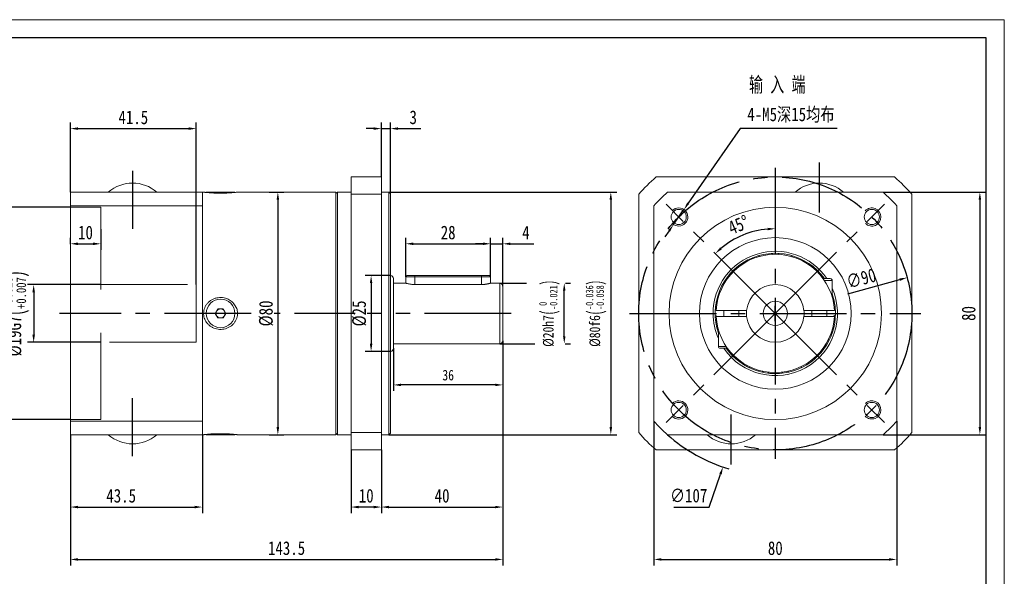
# Model space of a CAD drawing. Header units: millimetres. Extents: x 0 to 505, y 0 to 357.
# Tile 3 of 3: x 181 to 505, y 174 to 357. Entities that reach past the tile are written whole.
import ezdxf

# ---------------------------------------------------------------- set-up
doc = ezdxf.new("R2010")
doc.units = ezdxf.units.MM
doc.header["$LTSCALE"] = 1.5
doc.header["$PDSIZE"] = -1
doc.linetypes.add('CENTER2', pattern=[28.575, 19.05, -3.175, 3.175, -3.175])
doc.linetypes.add('DASHED2', pattern=[9.525, 6.35, -3.175])
doc.layers.get('0').update_dxf_attribs({"lineweight": 18})
doc.layers.get('Defpoints').update_dxf_attribs({"lineweight": 18})
for name, color, linetype in [('1轮廓实线层', 7, 'Continuous'), ('3中心线层', 1, 'CENTER2'), ('4虚线层', 6, 'DASHED2'), ('7标注层', 4, 'Continuous')]:
    doc.layers.add(name, color=color, linetype=linetype)
doc.layers.add('图框_外框线', color=7, linetype='Continuous', lineweight=18)
doc.styles.get("Standard").update_dxf_attribs({"font": 'txt', "width": 0.707})
doc.styles.add('TH_GBDIM', font='txt', dxfattribs={"width": 0.8})
doc.dimstyles.new('TH_GBDIM', dxfattribs={"dimtxt": 3.5, "dimasz": 2.5, "dimexe": 2, "dimexo": 0, "dimgap": 1.5, "dimtad": 1, "dimdec": 1, "dimdsep": 46, "dimtxsty": 'TH_GBDIM', "dimcen": 2.5, "dimdle": 5, "dimclrd": 4, "dimclre": 4, "dimclrt": 3, "dimadec": 0, "dimazin": 2, "dimtfac": 0.714286, "dimtdec": 1, "dimtmove": 0, "dimatfit": 3, "dimfxl": 1, "dimtolj": 1, "dimarcsym": 0})

# ---------------------------------------------------------------- blocks, each defined once
blk = doc.blocks.new('*D85')
at = {"layer": '7标注层', "color": 4, "lineweight": -2}
for p, q in [((207.57, 269.95), (183.49, 269.95)), ((185.49, 267.45), (185.49, 253.45)), ((207.57, 250.95), (183.49, 250.95))]:
    blk.add_line(p, q, dxfattribs=at)
at = {"layer": '7标注层', "color": 4}
for points in [[(185.9, 267.45), (185.07, 267.45), (185.49, 269.95)], [(185.07, 253.45), (185.9, 253.45), (185.49, 250.95)]]:
    blk.add_solid(points, dxfattribs=at)
at = {"layer": 'Defpoints', "color": 0}
for p in [(207.57, 269.95), (185.49, 250.95), (207.57, 250.95)]:
    blk.add_point(p, dxfattribs=at)
at = {"layer": '7标注层', "color": 3, "insert": (179.66, 260.45), "char_height": 4.5, "attachment_point": 5, "rotation": 90, "style": 'TH_GBDIM'}
blk.add_mtext('\\A1;{%%c19}{}{G7\\H0.7143x;{\\H2x;\\W0.5;(}\\S+0.028^ +0.007;{\\H2x;\\W0.5;)}}', dxfattribs=at)
blk = doc.blocks.new('*D86')
at = {"layer": '7标注层', "color": 4, "lineweight": -2}
for p, q in [((197.57, 295.45), (167.04, 295.45)), ((169.04, 292.95), (169.04, 227.95)), ((197.57, 225.45), (167.04, 225.45))]:
    blk.add_line(p, q, dxfattribs=at)
at = {"layer": '7标注层', "color": 4}
for points in [[(169.45, 292.95), (168.62, 292.95), (169.04, 295.45)], [(168.62, 227.95), (169.45, 227.95), (169.04, 225.45)]]:
    blk.add_solid(points, dxfattribs=at)
at = {"layer": 'Defpoints', "color": 0}
for p in [(197.57, 295.45), (169.04, 225.45), (197.57, 225.45)]:
    blk.add_point(p, dxfattribs=at)
at = {"layer": '7标注层', "color": 3, "insert": (163.21, 260.45), "char_height": 4.5, "attachment_point": 5, "rotation": 90, "style": 'TH_GBDIM'}
blk.add_mtext('\\A1;{%%c70}{}{F6\\H0.7143x;{\\H2x;\\W0.5;(}\\S+0.049^ +0.03;{\\H2x;\\W0.5;)}}', dxfattribs=at)
blk = doc.blocks.new('*D87')
at = {"layer": '7标注层', "color": 4, "lineweight": -2}
for p, q in [((207.57, 288.27), (207.57, 281.42)), ((197.57, 283.27), (197.57, 285.42)), ((200.07, 283.42), (205.07, 283.42))]:
    blk.add_line(p, q, dxfattribs=at)
at = {"layer": '7标注层', "color": 4}
for points in [[(200.07, 283.84), (200.07, 283), (197.57, 283.42)], [(205.07, 283), (205.07, 283.84), (207.57, 283.42)]]:
    blk.add_solid(points, dxfattribs=at)
at = {"layer": 'Defpoints', "color": 0}
for p in [(207.57, 288.27), (197.57, 283.27), (207.57, 283.42)]:
    blk.add_point(p, dxfattribs=at)
at = {"layer": '7标注层', "color": 3, "insert": (202.57, 287.12), "char_height": 4.5, "attachment_point": 5, "style": 'TH_GBDIM'}
blk.add_mtext('\\A1;10', dxfattribs=at)
blk = doc.blocks.new('*D88')
at = {"layer": '7标注层', "color": 4, "lineweight": -2}
for p, q in [((197.57, 300.45), (197.57, 323.41)), ((200.07, 321.41), (236.57, 321.41)), ((239.07, 269.95), (239.07, 323.41))]:
    blk.add_line(p, q, dxfattribs=at)
at = {"layer": '7标注层', "color": 4}
for points in [[(200.07, 321.83), (200.07, 320.99), (197.57, 321.41)], [(236.57, 320.99), (236.57, 321.83), (239.07, 321.41)]]:
    blk.add_solid(points, dxfattribs=at)
at = {"layer": 'Defpoints', "color": 0}
for p in [(239.07, 321.41), (197.57, 300.45), (239.07, 269.95)]:
    blk.add_point(p, dxfattribs=at)
at = {"layer": '7标注层', "color": 3, "insert": (218.32, 325.1), "char_height": 4.5, "attachment_point": 5, "style": 'TH_GBDIM'}
blk.add_mtext('\\A1;41.5', dxfattribs=at)
blk = doc.blocks.new('*D89')
at = {"layer": '7标注层', "color": 4, "lineweight": -2}
for p, q in [((340.07, 223.33), (340.07, 177.32)), ((197.57, 220.45), (197.57, 177.32)), ((200.07, 179.32), (337.57, 179.32))]:
    blk.add_line(p, q, dxfattribs=at)
at = {"layer": '7标注层', "color": 4}
for points in [[(200.07, 179.74), (200.07, 178.91), (197.57, 179.32)], [(337.57, 178.91), (337.57, 179.74), (340.07, 179.32)]]:
    blk.add_solid(points, dxfattribs=at)
at = {"layer": 'Defpoints', "color": 0}
for p in [(340.07, 223.33), (197.57, 220.45), (340.07, 179.32)]:
    blk.add_point(p, dxfattribs=at)
at = {"layer": '7标注层', "color": 3, "insert": (268.82, 183.02), "char_height": 4.5, "attachment_point": 5, "style": 'TH_GBDIM'}
blk.add_mtext('\\A1;{143.5}{}{}', dxfattribs=at)
blk = doc.blocks.new('*D92')
at = {"layer": '7标注层', "color": 4, "lineweight": -2}
for p, q in [((389.86, 224.92), (389.86, 177.32)), ((469.86, 224.92), (469.86, 177.32)), ((392.36, 179.32), (467.36, 179.32))]:
    blk.add_line(p, q, dxfattribs=at)
at = {"layer": '7标注层', "color": 4}
for points in [[(392.36, 179.74), (392.36, 178.91), (389.86, 179.32)], [(467.36, 178.91), (467.36, 179.74), (469.86, 179.32)]]:
    blk.add_solid(points, dxfattribs=at)
at = {"layer": 'Defpoints', "color": 0}
for p in [(389.86, 224.92), (469.86, 224.92), (469.86, 179.32)]:
    blk.add_point(p, dxfattribs=at)
at = {"layer": '7标注层', "color": 3, "insert": (429.86, 183.02), "char_height": 4.5, "attachment_point": 5, "style": 'TH_GBDIM'}
blk.add_mtext('\\A1;80', dxfattribs=at)
blk = doc.blocks.new('*D93')
at = {"layer": '7标注层', "color": 4, "lineweight": -2}
for p, q in [((465.39, 300.45), (499.28, 300.45)), ((497.28, 297.95), (497.28, 222.95)), ((465.39, 220.45), (499.28, 220.45))]:
    blk.add_line(p, q, dxfattribs=at)
at = {"layer": '7标注层', "color": 4}
for points in [[(497.69, 297.95), (496.86, 297.95), (497.28, 300.45)], [(496.86, 222.95), (497.69, 222.95), (497.28, 220.45)]]:
    blk.add_solid(points, dxfattribs=at)
at = {"layer": 'Defpoints', "color": 0}
for p in [(465.39, 300.45), (465.39, 220.45), (497.28, 220.45)]:
    blk.add_point(p, dxfattribs=at)
at = {"layer": '7标注层', "color": 3, "insert": (493.58, 260.45), "char_height": 4.5, "attachment_point": 5, "rotation": 90, "style": 'TH_GBDIM'}
blk.add_mtext('\\A1;80', dxfattribs=at)
blk = doc.blocks.new('*D94')
at = {"layer": '7标注层', "color": 4, "lineweight": -2}
for p, q in [((418.28, 321.41), (401.18, 296.79)), ((450.23, 321.41), (418.28, 321.41)), ((396.33, 289.81), (399.76, 294.74)), ((394.91, 287.75), (393.48, 285.7))]:
    blk.add_line(p, q, dxfattribs=at)
at = {"layer": '7标注层', "color": 4}
for points in [[(400.84, 297.03), (401.52, 296.55), (399.76, 294.74)], [(395.25, 287.52), (394.56, 287.99), (396.33, 289.81)]]:
    blk.add_solid(points, dxfattribs=at)
at = {"layer": 'Defpoints', "color": 0}
for p in [(399.76, 294.74), (396.33, 289.81)]:
    blk.add_point(p, dxfattribs=at)
at = {"layer": '7标注层', "color": 3, "insert": (435.01, 325.87), "char_height": 4.5, "attachment_point": 5, "style": 'TH_GBDIM'}
blk.add_mtext('\\A1;{4-M5深15均布}{}{}', dxfattribs=at)
blk = doc.blocks.new('*D69')
at = {"color": 4, "lineweight": -2}
blk.add_arc((429.86, 260.45), 27.95, 95.1272, 129.8728, dxfattribs=at)
at = {"color": 4}
for points in [[(427.38, 287.87), (427.35, 288.7), (429.86, 288.4)], [(411.67, 282.21), (412.23, 281.59), (410.1, 280.21)]]:
    blk.add_solid(points, dxfattribs=at)
at = {"layer": 'Defpoints', "color": 0}
for p in [(429.86, 308.45), (393.87, 296.44), (422.63, 287.45), (429.86, 260.45), (429.86, 212.45)]:
    blk.add_point(p, dxfattribs=at)
at = {"color": 3, "insert": (417.76, 289.67), "char_height": 4.5, "attachment_point": 5, "rotation": 22.5, "style": 'TH_GBDIM'}
blk.add_mtext('\\A1;45%%d', dxfattribs=at)
blk = doc.blocks.new('*D70')
at = {"layer": '7标注层', "color": 4, "lineweight": -2}
for p, q in [((197.57, 220.45), (197.57, 194.6)), ((241.07, 220.45), (241.07, 194.6)), ((200.07, 196.6), (238.57, 196.6))]:
    blk.add_line(p, q, dxfattribs=at)
at = {"layer": '7标注层', "color": 4}
for points in [[(200.07, 197.01), (200.07, 196.18), (197.57, 196.6)], [(238.57, 196.18), (238.57, 197.01), (241.07, 196.6)]]:
    blk.add_solid(points, dxfattribs=at)
at = {"layer": 'Defpoints', "color": 0}
for p in [(197.57, 220.45), (241.07, 220.45), (241.07, 196.6)]:
    blk.add_point(p, dxfattribs=at)
at = {"layer": '7标注层', "color": 3, "insert": (214.32, 200.3), "char_height": 4.5, "attachment_point": 5, "style": 'TH_GBDIM'}
blk.add_mtext('\\A1;43.5', dxfattribs=at)
blk = doc.blocks.new('*D71')
at = {"layer": '7标注层', "color": 4, "lineweight": -2}
blk.add_line((453.82, 266.97), (470.87, 271.61), dxfattribs=at)
at = {"layer": '7标注层', "color": 4}
blk.add_solid([(470.98, 271.2), (470.76, 272.01), (473.29, 272.26)], dxfattribs=at)
at = {"layer": 'Defpoints', "color": 0}
for p in [(473.29, 272.26), (386.44, 248.64)]:
    blk.add_point(p, dxfattribs=at)
at = {"layer": '7标注层', "color": 3, "insert": (458.17, 271.98), "char_height": 4.5, "attachment_point": 5, "rotation": 15.2168, "style": 'TH_GBDIM'}
blk.add_mtext('\\A1;∅90', dxfattribs=at)
blk = doc.blocks.new('*D72')
at = {"layer": '7标注层', "color": 4, "lineweight": -2}
for p, q in [((339.07, 270.45), (347.91, 270.45)), ((360.74, 270.45), (362.33, 270.45)), ((360.33, 252.95), (360.33, 267.95)), ((339.07, 250.45), (350.62, 250.45)), ((360.62, 250.45), (362.33, 250.45))]:
    blk.add_line(p, q, dxfattribs=at)
at = {"layer": '7标注层', "color": 4}
for points in [[(360.74, 267.95), (359.91, 267.95), (360.33, 270.45)], [(359.91, 252.95), (360.74, 252.95), (360.33, 250.45)]]:
    blk.add_solid(points, dxfattribs=at)
at = {"layer": 'Defpoints', "color": 0}
for p in [(339.07, 270.45), (360.33, 270.45), (339.07, 250.45)]:
    blk.add_point(p, dxfattribs=at)
at = {"layer": '7标注层', "color": 3, "insert": (355.46, 260.45), "char_height": 3.5, "attachment_point": 5, "rotation": 90, "style": 'TH_GBDIM'}
blk.add_mtext('\\A1;{%%c20}{}{h7\\H0.7143x;{\\H2x;\\W0.5;(}\\S 0^ -0.021;{\\H2x;\\W0.5;)}}', dxfattribs=at)
blk = doc.blocks.new('*D73')
at = {"layer": '7标注层', "color": 4, "lineweight": -2}
for p, q in [((333.57, 283.42), (331.07, 283.42)), ((336.07, 272.55), (336.07, 285.42)), ((336.07, 283.42), (340.07, 283.42)), ((340.07, 269.45), (340.07, 285.42)), ((342.57, 283.42), (350.28, 283.42))]:
    blk.add_line(p, q, dxfattribs=at)
at = {"layer": '7标注层', "color": 4}
for points in [[(333.57, 283), (333.57, 283.84), (336.07, 283.42)], [(342.57, 283.84), (342.57, 283), (340.07, 283.42)]]:
    blk.add_solid(points, dxfattribs=at)
at = {"layer": 'Defpoints', "color": 0}
for p in [(340.07, 283.42), (336.07, 272.55), (340.07, 269.45)]:
    blk.add_point(p, dxfattribs=at)
at = {"layer": '7标注层', "color": 3, "insert": (347.68, 287.1), "char_height": 4.5, "attachment_point": 5, "style": 'TH_GBDIM'}
blk.add_mtext('\\A1;4', dxfattribs=at)
blk = doc.blocks.new('*D74')
at = {"layer": '7标注层', "color": 4, "lineweight": -2}
for p, q in [((308.07, 272.55), (308.07, 285.42)), ((310.57, 283.42), (333.57, 283.42)), ((336.07, 272.55), (336.07, 285.42))]:
    blk.add_line(p, q, dxfattribs=at)
at = {"layer": '7标注层', "color": 4}
for points in [[(310.57, 283.84), (310.57, 283), (308.07, 283.42)], [(333.57, 283), (333.57, 283.84), (336.07, 283.42)]]:
    blk.add_solid(points, dxfattribs=at)
at = {"layer": 'Defpoints', "color": 0}
for p in [(336.07, 283.42), (308.07, 272.55), (336.07, 272.55)]:
    blk.add_point(p, dxfattribs=at)
at = {"layer": '7标注层', "color": 3, "insert": (322.07, 287.12), "char_height": 4.5, "attachment_point": 5, "style": 'TH_GBDIM'}
blk.add_mtext('\\A1;28', dxfattribs=at)
blk = doc.blocks.new('*D75')
at = {"layer": '7标注层', "color": 4, "lineweight": -2}
for p, q in [((340.07, 251.45), (340.07, 234.88)), ((304.07, 248.95), (304.07, 234.88)), ((337.57, 236.88), (306.57, 236.88))]:
    blk.add_line(p, q, dxfattribs=at)
at = {"layer": '7标注层', "color": 4}
for points in [[(306.57, 237.3), (306.57, 236.46), (304.07, 236.88)], [(337.57, 236.46), (337.57, 237.3), (340.07, 236.88)]]:
    blk.add_solid(points, dxfattribs=at)
at = {"layer": 'Defpoints', "color": 0}
for p in [(340.07, 251.45), (304.07, 248.95), (304.07, 236.88)]:
    blk.add_point(p, dxfattribs=at)
at = {"layer": '7标注层', "color": 3, "insert": (322.07, 240.09), "char_height": 3.5, "attachment_point": 5, "style": 'TH_GBDIM'}
blk.add_mtext('\\A1;36', dxfattribs=at)
blk = doc.blocks.new('*D76')
at = {"layer": '7标注层', "color": 4, "lineweight": -2}
for p, q in [((302.57, 300.45), (377.67, 300.45)), ((375.67, 297.95), (375.67, 222.95)), ((302.57, 220.45), (377.67, 220.45))]:
    blk.add_line(p, q, dxfattribs=at)
at = {"layer": '7标注层', "color": 4}
for points in [[(376.08, 297.95), (375.25, 297.95), (375.67, 300.45)], [(375.25, 222.95), (376.08, 222.95), (375.67, 220.45)]]:
    blk.add_solid(points, dxfattribs=at)
at = {"layer": 'Defpoints', "color": 0}
for p in [(302.57, 300.45), (302.57, 220.45), (375.67, 220.45)]:
    blk.add_point(p, dxfattribs=at)
at = {"layer": '7标注层', "color": 3, "insert": (370.8, 260.45), "char_height": 3.5, "attachment_point": 5, "rotation": 90, "style": 'TH_GBDIM'}
blk.add_mtext('\\A1;{%%c80}{}{f6\\H0.7143x;{\\H2x;\\W0.5;(}\\S-0.036^ -0.058;{\\H2x;\\W0.5;)}}', dxfattribs=at)
blk = doc.blocks.new('*D77')
at = {"layer": '7标注层', "color": 4, "lineweight": -2}
for p, q in [((297.57, 321.41), (295.07, 321.41)), ((300.07, 305.45), (300.07, 323.41)), ((300.07, 321.41), (303.07, 321.41)), ((303.07, 299.95), (303.07, 323.41)), ((305.57, 321.41), (313.02, 321.41))]:
    blk.add_line(p, q, dxfattribs=at)
at = {"layer": '7标注层', "color": 4}
for points in [[(297.57, 320.99), (297.57, 321.83), (300.07, 321.41)], [(305.57, 321.83), (305.57, 320.99), (303.07, 321.41)]]:
    blk.add_solid(points, dxfattribs=at)
at = {"layer": 'Defpoints', "color": 0}
for p in [(303.07, 321.41), (300.07, 305.45), (303.07, 299.95)]:
    blk.add_point(p, dxfattribs=at)
at = {"layer": '7标注层', "color": 3, "insert": (310.55, 325.11), "char_height": 4.5, "attachment_point": 5, "style": 'TH_GBDIM'}
blk.add_mtext('\\A1;3', dxfattribs=at)
blk = doc.blocks.new('*D78')
at = {"layer": '7标注层', "color": 4, "lineweight": -2}
for p, q in [((340.07, 244.97), (340.07, 194.6)), ((300.07, 215.45), (300.07, 194.6)), ((302.57, 196.6), (337.57, 196.6))]:
    blk.add_line(p, q, dxfattribs=at)
at = {"layer": '7标注层', "color": 4}
for points in [[(302.57, 197.01), (302.57, 196.18), (300.07, 196.6)], [(337.57, 196.18), (337.57, 197.01), (340.07, 196.6)]]:
    blk.add_solid(points, dxfattribs=at)
at = {"layer": 'Defpoints', "color": 0}
for p in [(340.07, 244.97), (300.07, 215.45), (340.07, 196.6)]:
    blk.add_point(p, dxfattribs=at)
at = {"layer": '7标注层', "color": 3, "insert": (320.07, 200.3), "char_height": 4.5, "attachment_point": 5, "style": 'TH_GBDIM'}
blk.add_mtext('\\A1;40', dxfattribs=at)
blk = doc.blocks.new('*D79')
at = {"layer": '7标注层', "color": 4, "lineweight": -2}
for p, q in [((290.07, 215.45), (290.07, 194.6)), ((300.07, 215.45), (300.07, 194.6)), ((297.57, 196.6), (292.57, 196.6))]:
    blk.add_line(p, q, dxfattribs=at)
at = {"layer": '7标注层', "color": 4}
for points in [[(292.57, 197.01), (292.57, 196.18), (290.07, 196.6)], [(297.57, 196.18), (297.57, 197.01), (300.07, 196.6)]]:
    blk.add_solid(points, dxfattribs=at)
at = {"layer": 'Defpoints', "color": 0}
for p in [(290.07, 215.45), (300.07, 215.45), (290.07, 196.6)]:
    blk.add_point(p, dxfattribs=at)
at = {"layer": '7标注层', "color": 3, "insert": (295.07, 200.3), "char_height": 4.5, "attachment_point": 5, "style": 'TH_GBDIM'}
blk.add_mtext('\\A1;10', dxfattribs=at)
blk = doc.blocks.new('*D80')
at = {"layer": '7标注层', "color": 4, "lineweight": -2}
for p, q in [((429.86, 257.95), (429.86, 262.95)), ((427.36, 260.45), (432.36, 260.45)), ((408.11, 196.6), (411.81, 207.44)), ((396.42, 196.6), (408.11, 196.6))]:
    blk.add_line(p, q, dxfattribs=at)
blk.add_arc((429.86, 260.45), 53.5, 228.3884, 253.3318, dxfattribs=at)
at = {"layer": '7标注层', "color": 4}
blk.add_solid([(412.2, 207.31), (411.41, 207.58), (412.61, 209.81)], dxfattribs=at)
at = {"layer": 'Defpoints', "color": 0}
for p in [(447.11, 311.09), (412.61, 209.81)]:
    blk.add_point(p, dxfattribs=at)
at = {"layer": '7标注层', "color": 3, "insert": (401.33, 200.35), "char_height": 4.5, "attachment_point": 5, "style": 'TH_GBDIM'}
blk.add_mtext('\\A1;{∅107}{}{}', dxfattribs=at)
blk = doc.blocks.new('*D83')
at = {"layer": '7标注层', "color": 4, "lineweight": -2}
for p, q in [((303.07, 272.95), (294.68, 272.95)), ((296.68, 270.45), (296.68, 250.45)), ((303.07, 247.95), (294.68, 247.95))]:
    blk.add_line(p, q, dxfattribs=at)
at = {"layer": '7标注层', "color": 4}
for points in [[(297.09, 270.45), (296.26, 270.45), (296.68, 272.95)], [(296.26, 250.45), (297.09, 250.45), (296.68, 247.95)]]:
    blk.add_solid(points, dxfattribs=at)
at = {"layer": 'Defpoints', "color": 0}
for p in [(303.07, 272.95), (296.68, 247.95), (303.07, 247.95)]:
    blk.add_point(p, dxfattribs=at)
at = {"layer": '7标注层', "color": 3, "insert": (292.81, 260.45), "char_height": 4.5, "attachment_point": 5, "rotation": 90, "style": 'TH_GBDIM'}
blk.add_mtext('\\A1;{%%c25}{}{}', dxfattribs=at)
blk = doc.blocks.new('*D84')
at = {"layer": '7标注层', "color": 4, "lineweight": -2}
for p, q in [((263.04, 300.45), (267.95, 300.45)), ((265.95, 297.95), (265.95, 222.95)), ((263.04, 220.45), (267.95, 220.45))]:
    blk.add_line(p, q, dxfattribs=at)
at = {"layer": '7标注层', "color": 4}
for points in [[(266.37, 297.95), (265.53, 297.95), (265.95, 300.45)], [(265.53, 222.95), (266.37, 222.95), (265.95, 220.45)]]:
    blk.add_solid(points, dxfattribs=at)
at = {"layer": 'Defpoints', "color": 0}
for p in [(263.04, 300.45), (263.04, 220.45), (265.95, 220.45)]:
    blk.add_point(p, dxfattribs=at)
at = {"layer": '7标注层', "color": 3, "insert": (262.09, 260.45), "char_height": 4.5, "attachment_point": 5, "rotation": 90, "style": 'TH_GBDIM'}
blk.add_mtext('\\A1;{%%c80}{}{}', dxfattribs=at)

msp = doc.modelspace()

# ---------------------------------------------------------------- linework, layer by layer
at = {"color": 7, "linetype": 'Continuous', "lineweight": 15}
for p, q in [((290.072414, 299.759238), (290.072414, 305.451955)), ((290.072414, 305.451955), (290.072414, 299.759238)), ((300.072414, 305.451955), (290.072414, 305.451955)), ((300.072414, 305.451955), (300.072414, 299.759238)), ((469.171069, 305.451955), (390.556503, 305.451955)), ((197.572414, 300.451955), (221.619612, 300.451955)), ((197.572414, 300.451955), (197.572414, 295.980113)), ((241.072411, 300.451956), (241.072411, 295.980114)), ((241.072414, 300.451955), (241.072414, 220.451955)), ((241.072414, 260.451955), (241.072414, 300.451955)), ((241.072414, 300.451955), (241.072414, 260.451955)), ((251.787414, 300.451955), (242.357414, 300.451955)), ((285.072414, 300.451955), (285.072414, 260.451955)), ((285.572414, 220.451955), (285.572414, 300.451955)), ((290.072414, 221.144672), (290.072414, 299.759238)), ((290.072414, 299.759238), (300.072414, 299.759238)), ((290.072414, 299.759238), (290.072414, 221.144672)), ((300.072414, 299.759238), (300.072414, 221.144672)), ((302.572414, 220.451955), (302.572414, 300.451955)), ((303.072414, 299.951955), (303.072414, 220.951955)), ((384.863786, 299.759238), (384.863786, 221.144672)), ((394.335628, 300.451955), (465.391944, 300.451955)), ((474.863786, 221.144672), (474.863786, 299.759238)), ((197.572414, 295.980113), (241.072411, 295.980114)), ((197.572414, 295.980113), (197.572414, 224.923797)), ((241.072411, 260.451955), (241.072411, 295.980114)), ((389.863786, 224.923797), (389.863786, 295.980113)), ((469.863786, 295.980113), (469.863786, 224.923797)), ((311.072414, 272.551955), (308.072414, 272.551955)), ((308.472414, 272.951955), (311.072414, 272.951955)), ((311.072414, 272.951955), (333.072414, 272.951955)), ((311.072414, 272.551955), (311.072414, 272.951955)), ((333.072414, 272.551955), (311.072414, 272.551955)), ((311.072414, 272.551955), (311.072414, 269.991347)), ((333.072414, 272.951955), (335.672414, 272.951955)), ((333.072414, 272.951955), (333.072414, 272.551955)), ((336.072414, 272.551955), (333.072414, 272.551955)), ((333.072414, 272.551955), (333.072414, 269.991347)), ((304.072414, 271.951955), (304.072414, 260.451955)), ((333.072414, 269.991347), (311.072414, 269.991347)), ((339.072414, 260.451955), (339.072414, 270.451955)), ((340.072414, 269.451955), (340.072414, 260.451955)), ((445.611802, 271.951955), (447.988786, 271.951955)), ((445.768569, 271.951955), (445.824863, 272.225024)), ((448.613786, 271.326955), (446.049718, 271.326955)), ((410.944815, 266.404573), (411.179503, 266.032957)), ((448.613786, 266.951955), (448.248562, 266.951955)), ((241.072411, 224.923796), (241.072411, 260.451955)), ((241.072414, 220.451955), (241.072414, 260.451955)), ((241.072414, 260.451955), (241.072414, 220.451955)), ((246.206389, 261.951955), (245.340363, 260.451955)), ((245.340363, 260.451955), (246.206389, 258.951955)), ((247.93844, 261.951955), (246.206389, 261.951955)), ((248.804465, 260.451955), (247.93844, 261.951955)), ((247.93844, 258.951955), (248.804465, 260.451955)), ((285.072414, 260.451955), (285.072414, 220.451955)), ((304.072414, 260.451955), (304.072414, 248.951955)), ((339.072414, 250.451955), (339.072414, 260.451955)), ((340.072414, 260.451955), (340.072414, 251.451955)), ((419.913912, 261.451955), (410.89012, 261.451955)), ((448.837452, 261.451955), (439.813661, 261.451955)), ((246.206389, 258.951955), (247.93844, 258.951955)), ((410.89012, 259.451955), (419.913912, 259.451955)), ((439.813661, 259.451955), (448.837452, 259.451955)), ((411.113787, 253.951955), (411.479011, 253.951955)), ((411.113787, 249.576955), (413.677854, 249.576955)), ((414.115771, 248.951955), (411.738786, 248.951955)), ((416.087712, 246.650876), (416.057957, 246.247425)), ((197.572414, 224.923797), (197.572414, 220.451955)), ((241.072411, 224.923796), (197.572414, 224.923796)), ((241.072411, 224.923796), (241.072411, 220.451954)), ((290.072414, 215.451955), (290.072414, 221.144672)), ((290.072414, 221.144672), (290.072414, 215.451955)), ((300.072414, 221.144672), (290.072414, 221.144672)), ((300.072414, 221.144672), (300.072414, 215.451955)), ((221.619612, 220.451955), (197.572414, 220.451955)), ((242.357414, 220.451955), (244.714914, 220.451955)), ((244.714914, 220.451955), (251.787414, 220.451955)), ((465.391944, 220.451955), (394.335628, 220.451955)), ((290.072414, 215.451955), (300.072414, 215.451955)), ((390.556503, 215.451955), (469.171069, 215.451955))]:
    msp.add_line(p, q, dxfattribs=at)
at = {"color": 7, "linetype": 'Continuous', "lineweight": 15, "flags": 128}
for points in [[(424.499422, 279.546056), (424.477431, 279.505848), (424.316679, 279.146329)], [(429.040282, 279.934558), (428.953598, 280.036674), (428.737649, 280.253292)], [(430.989923, 280.253292), (430.953983, 280.220465), (430.68729, 279.934558)], [(435.410893, 279.146329), (435.359321, 279.27756), (435.22815, 279.546056)], [(418.590234, 276.769679), (418.567381, 276.618835), (418.546734, 276.282482)], [(422.75891, 278.611546), (422.641307, 278.681362), (422.369183, 278.814744)], [(437.358389, 278.814744), (437.176601, 278.729804), (436.968662, 278.611546)], [(441.180388, 276.332273), (441.174415, 276.470339), (441.137339, 276.769679)], [(417.247462, 275.32066), (417.111528, 275.348877), (416.812874, 275.386304)], [(442.914699, 275.386304), (442.596401, 275.34524), (442.480109, 275.32066)], [(413.103189, 270.418519), (412.963241, 270.40073), (412.670833, 270.339496)], [(413.902709, 272.225024), (413.944223, 272.011619), (414.004018, 271.797339)], [(448.548069, 266.032957), (448.628209, 266.145656), (448.782757, 266.404573)], [(410.775186, 264.436346), (410.651368, 264.37553), (410.391915, 264.221219)], [(449.335657, 264.221219), (449.077389, 264.374911), (448.952386, 264.436346)], [(448.970961, 259.449056), (449.458503, 259.743043), (449.690487, 259.939064)], [(410.515731, 258.022403), (410.317627, 257.812341), (410.223077, 257.694483)], [(449.504495, 257.694483), (449.310186, 257.923642), (449.211843, 258.022403)], [(448.036233, 253.380025), (448.111395, 253.401667), (448.449686, 253.529134)], [(447.544958, 251.466563), (447.434604, 251.748549), (447.374637, 251.871739)], [(414.532758, 247.8694), (414.834614, 247.857177), (414.972225, 247.862618)], [(414.964418, 247.361121), (414.973284, 247.387887), (415.097746, 247.715627)], [(443.669391, 246.21235), (443.656832, 246.512276), (443.639859, 246.650876)], [(444.755348, 247.862618), (444.938166, 247.856894), (445.194815, 247.8694)], [(419.448984, 243.573181), (419.73634, 243.658874), (419.866841, 243.709461)], [(439.860731, 243.709461), (439.894571, 243.695605), (440.278588, 243.573181)], [(421.315342, 242.925572), (421.381231, 242.650301), (421.429799, 242.501217)], [(425.493815, 241.106038), (425.739374, 241.281671), (425.844782, 241.370614)], [(427.469327, 241.099525), (427.525123, 241.005182), (427.715371, 240.735327)], [(432.012202, 240.735327), (432.188656, 240.983119), (432.258245, 241.099525)], [(433.88279, 241.370614), (434.008271, 241.26573), (434.233757, 241.106038)], [(438.297773, 242.501217), (438.382519, 242.78579), (438.41223, 242.925572)]]:
    msp.add_lwpolyline(points, dxfattribs=at)
at = {"color": 7, "linetype": 'Continuous', "lineweight": 15}
for centre, radius in [((429.863786, 260.451955), 35), ((398.043981, 292.27176), 2.5), ((461.683591, 292.27176), 2.5), ((429.863786, 260.451955), 25), ((247.072414, 260.451955), 4.715), ((429.863786, 260.451955), 4), ((398.043981, 228.63215), 2.5), ((461.683591, 228.63215), 2.5)]:
    msp.add_circle(centre, radius, dxfattribs=at)
for centre, radius, start, end in [((429.863786, 260.451955), 59.75, 131.13705622, 138.86294378), ((429.863786, 260.451955), 59.75, 41.13705622, 48.86294378), ((218.072414, 291.285288), 12.166667, 48.88790956, 131.11209044), ((444.363786, 291.285288), 12.166667, 48.88790956, 131.11209044), ((429.863786, 260.451955), 53.5, 131.61160919, 138.38839081), ((429.863786, 260.451955), 53.5, 41.61160919, 48.38839081), ((429.863786, 260.451955), 20.5, 34.12329454, 180), ((429.863786, 260.451955), 19.833333, 35.43872255, 199.13111976), ((429.863786, 260.451955), 19.5, 2.93953449, 177.06046551), ((303.072414, 271.951955), 1, 0, 90), ((339.072414, 269.451955), 1, 0, 90), ((429.863786, 260.451955), 9.5, 6.04232842, 173.95767158), ((447.988786, 271.326955), 0.625, 0, 90), ((429.863786, 260.451955), 20.5, 214.12329454, 23.8461757), ((429.863786, 260.451955), 19.833333, 0, 19.13111976), ((247.072414, 260.451955), 1.5, 150, 210), ((247.072414, 260.451955), 1.5, 90, 150), ((247.072414, 260.451955), 1.5, 210, 270), ((247.072414, 260.451955), 1.5, 30, 90), ((247.072414, 260.451955), 1.5, 270, 330), ((247.072414, 260.451955), 1.5, 330, 30), ((429.863786, 260.451955), 20.5, 180, 203.8461757), ((411.925265, 261.938383), 2.75, 226.63758181, 245.80780571), ((429.863786, 260.451955), 19.833333, 215.43872255, 0), ((429.863786, 260.451955), 9.5, 173.95767158, 186.04232842), ((429.863786, 260.451955), 9.5, 353.95767158, 6.04232842), ((429.863786, 260.451955), 19.5, 182.93953449, 357.06046551), ((429.863786, 260.451955), 9.5, 186.04232842, 353.95767158), ((339.072414, 251.451955), 1, 270, 0), ((303.072414, 248.951955), 1, 270, 0), ((411.738786, 249.576955), 0.625, 180, 270), ((429.863786, 260.451955), 53.5, 221.61160919, 228.38839081), ((429.863786, 260.451955), 53.5, 311.61160919, 318.38839081), ((429.863786, 260.451955), 59.75, 221.13705622, 228.86294378), ((429.863786, 260.451955), 59.75, 311.13705622, 318.86294378), ((218.072414, 229.618622), 12.166667, 228.88790956, 311.11209044), ((415.363786, 229.618622), 12.166667, 228.88790956, 311.11209044)]:
    msp.add_arc(centre, radius, start, end, dxfattribs=at)
at = {"color": 4}
for centre, start, end in [((398.043981, 292.27176), 226.91021317, 135), ((461.683591, 292.27176), 225, 136.91021317), ((398.043981, 228.63215), 225, 133.08978683), ((461.683591, 228.63215), 223.08978683, 135)]:
    msp.add_arc(centre, 3, start, end, dxfattribs=at)
at = {"color": 7, "linetype": 'Continuous', "lineweight": 15}
for points, knots in [([(241.072414, 300.451955), (241.056794, 300.451955), (241.025554, 300.451955), (240.776759, 300.451955), (240.383686, 300.451955), (239.77463, 300.451955), (228.902012, 300.451955), (227.728417, 300.451955), (226.161813, 300.451955), (224.156938, 300.451955), (222.465434, 300.451955), (221.619612, 300.451955)], [0, 0, 0, 0, 0.0817455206, 0.1634929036, 0.2460880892, 0.3286877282, 0.4419319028, 0.5552708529, 0.6685641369, 0.8342685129, 1, 1, 1, 1]), ([(241.489764, 300.449829), (241.484881, 300.450427), (241.466196, 300.452716), (241.581343, 300.438583), (241.824489, 300.409698), (242.20726, 300.36679), (242.705856, 300.315644), (243.322026, 300.259896), (244.046742, 300.204968), (244.868509, 300.156713), (245.769616, 300.121132), (246.727563, 300.103239), (247.707144, 300.106366), (248.684313, 300.130956), (249.610377, 300.17412), (250.468938, 300.231167), (251.207663, 300.293416), (251.820364, 300.35404), (252.271504, 300.403982), (252.555306, 300.437563), (252.679529, 300.452827), (252.661408, 300.450606), (252.65723, 300.450094)], [0, 0, 0, 0, 0.0168982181, 0.0646740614, 0.1138215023, 0.1619704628, 0.2113887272, 0.2620154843, 0.3139434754, 0.3677889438, 0.4230606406, 0.4794013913, 0.5373151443, 0.5946894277, 0.6537514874, 0.7106190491, 0.7692638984, 0.8238909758, 0.8803212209, 0.9314202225, 0.9841843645, 1, 1, 1, 1]), ([(311.072414, 269.991347), (310.910416, 269.993758), (310.581578, 269.998653), (310.104989, 270.036833), (309.652159, 270.093245), (309.238738, 270.163449), (308.868282, 270.240774), (308.556673, 270.316267), (308.309889, 270.382659), (308.150023, 270.428723), (308.072828, 270.451828), (308.08065, 270.449488), (308.083102, 270.448754)], [0, 0, 0, 0, 0.1025313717, 0.208126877, 0.3106338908, 0.4159588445, 0.5214039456, 0.629779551, 0.7372497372, 0.8480122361, 0.9523700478, 1, 1, 1, 1]), ([(336.070178, 270.451288), (336.070937, 270.451514), (336.078548, 270.453785), (336.06031, 270.448324), (336.020522, 270.436465), (335.93674, 270.41185), (335.817884, 270.378415), (335.674191, 270.339319), (335.495556, 270.293432), (335.284206, 270.243948), (335.1086, 270.205691), (334.916943, 270.167382), (334.709693, 270.130058), (334.490183, 270.095275), (334.261038, 270.064194), (334.022683, 270.037543), (333.773739, 270.015949), (333.529854, 270.001378), (333.295231, 269.992857), (333.146835, 269.991851), (333.072414, 269.991347)], [0, 0, 0, 0, 0.0059836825, 0.0600028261, 0.1104116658, 0.2129174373, 0.2651217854, 0.31616906, 0.4198860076, 0.4726568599, 0.5256390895, 0.5789798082, 0.6334554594, 0.6883281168, 0.741727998, 0.7955176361, 0.8505657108, 0.9060618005, 0.952889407, 1, 1, 1, 1]), ([(250.909402, 264.275517), (250.479171, 264.597127), (249.79417, 265.109186), (248.687045, 265.505104), (247.742998, 265.695046), (246.766716, 265.723671), (245.78489, 265.593169), (244.836549, 265.296736), (243.953577, 264.847501), (243.168921, 264.253252), (242.513531, 263.547671), (242.006891, 262.747593), (241.662314, 261.903927), (241.482407, 261.031934), (241.455168, 260.175594), (241.576823, 259.341399), (241.82861, 258.549314), (242.209462, 257.80917), (242.710375, 257.12539), (243.325388, 256.521498), (244.053094, 256.001185), (244.872674, 255.596094), (245.777778, 255.314443), (246.732203, 255.182432), (247.71641, 255.205511), (248.688778, 255.394727), (249.619546, 255.742884), (250.47254, 256.246157), (251.215154, 256.87819), (251.822744, 257.624343), (252.274165, 258.437598), (252.561631, 259.300642), (252.689898, 260.164162), (252.662186, 261.019092), (252.498324, 261.838189), (252.197692, 262.611953), (250.909402, 264.275517), (250.909402, 264.275517)], [0, 0, 0, 0, 0.0470299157, 0.07487971, 0.1027322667, 0.1315662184, 0.1603996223, 0.1895288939, 0.2186532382, 0.2472782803, 0.2758934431, 0.3031160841, 0.3303291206, 0.3557175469, 0.3811034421, 0.405336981, 0.4295743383, 0.453967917, 0.4783678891, 0.5040089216, 0.5296560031, 0.5569391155, 0.5842259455, 0.6127950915, 0.6413648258, 0.670481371, 0.6995946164, 0.7284825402, 0.7573620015, 0.7851366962, 0.8129007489, 0.8388736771, 0.864841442, 0.8893210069, 0.91380272, 0.937998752, 1.0000000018, 1.0000000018, 1.0000000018, 1.0000000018]), ([(252.654699, 220.454127), (252.659665, 220.453519), (252.670904, 220.452143), (252.616483, 220.458808), (252.510209, 220.471659), (252.33402, 220.492523), (252.096554, 220.519272), (251.816375, 220.549661), (251.477269, 220.584122), (251.083602, 220.620363), (250.646434, 220.657652), (250.156961, 220.694057), (249.625009, 220.726643), (249.055368, 220.756359), (248.448169, 220.77927), (247.820312, 220.793066), (247.173595, 220.80041), (246.515466, 220.79708), (245.867053, 220.783143), (245.388472, 220.767714), (244.921064, 220.747765), (244.463535, 220.723545), (244.028997, 220.696201), (243.485913, 220.657015), (242.994039, 220.614953), (242.572691, 220.574442), (242.205661, 220.536821), (241.911504, 220.504081), (241.700082, 220.479426), (241.548576, 220.461326), (241.472176, 220.451924), (241.476535, 220.452461), (241.477402, 220.452567)], [0, 0, 0, 0, 0.0201212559, 0.045536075, 0.0692709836, 0.1175219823, 0.1420854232, 0.1663690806, 0.2156852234, 0.2407587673, 0.2664671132, 0.3186696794, 0.3452089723, 0.3724810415, 0.4278888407, 0.4560801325, 0.4843959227, 0.5419681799, 0.5712919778, 0.5998974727, 0.6287049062, 0.6581583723, 0.6878396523, 0.7159479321, 0.7732004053, 0.8024367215, 0.8291786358, 0.8836881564, 0.9115487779, 0.9365105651, 0.9873618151, 1, 1, 1, 1]), ([(221.619612, 220.451955), (222.465404, 220.451955), (224.15685, 220.451955), (226.392473, 220.451955), (228.321578, 220.451955), (239.583264, 220.451955), (240.334915, 220.451955), (240.753326, 220.451955), (241.021492, 220.451955), (241.05544, 220.451955), (241.072414, 220.451955)], [0, 0, 0, 0, 0.1657379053, 0.3314486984, 0.495835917, 0.6609928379, 0.7453081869, 0.8296186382, 0.9148104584, 1, 1, 1, 1])]:
    msp.add_open_spline(points, degree=3, knots=knots, dxfattribs=at)
for points in [[(241.072414, 300.451955), (241.072414, 300.451955)], [(241.072414, 300.451955), (241.489764, 300.451955)], [(242.357414, 300.352166), (242.357414, 300.451955)], [(251.787414, 300.451955), (251.787414, 300.351664)], [(252.65723, 300.451955), (285.072414, 300.451955)], [(285.072414, 299.951955), (285.572414, 300.451955)], [(285.572414, 300.451955), (290.072414, 300.451955)], [(302.572414, 300.451955), (300.072414, 300.451955)], [(303.072414, 299.951955), (302.572414, 300.451955)], [(308.472414, 272.951955), (308.072414, 272.551955)], [(308.072414, 272.551955), (308.072414, 270.451955)], [(336.072414, 272.551955), (335.672414, 272.951955)], [(336.072414, 270.451955), (336.072414, 272.551955)], [(308.072414, 270.451955), (304.072414, 270.451955)], [(339.072414, 270.451955), (336.072414, 270.451955)], [(448.613786, 266.951955), (448.613786, 271.326955)], [(410.89012, 261.451955), (410.389443, 261.451955)], [(412.863787, 261.451955), (412.863787, 259.451955)], [(417.863786, 259.451955), (417.863786, 261.451955)], [(420.416565, 261.451955), (419.913912, 261.451955)], [(439.813661, 261.451955), (439.311008, 261.451955)], [(441.863786, 261.451955), (441.863786, 259.451955)], [(446.863786, 259.451955), (446.863786, 261.451955)], [(449.338128, 261.451955), (448.837452, 261.451955)], [(410.389443, 259.451955), (410.89012, 259.451955)], [(419.913912, 259.451955), (420.416565, 259.451955)], [(439.311008, 259.451955), (439.813661, 259.451955)], [(448.837452, 259.451955), (449.338128, 259.451955)], [(411.113787, 253.951955), (411.113787, 249.576955)], [(304.072414, 250.451955), (339.072414, 250.451955)], [(285.572414, 220.451955), (285.072414, 220.951955)], [(302.572414, 220.451955), (303.072414, 220.951955)], [(241.072414, 220.451955), (241.072414, 220.451955)], [(241.477402, 220.451955), (241.072414, 220.451955)], [(242.357414, 220.451955), (242.357414, 220.552148)], [(251.787414, 220.551849), (251.787414, 220.451955)], [(285.072414, 220.451955), (252.654699, 220.451955)], [(290.072414, 220.451955), (285.572414, 220.451955)], [(300.072414, 220.451955), (302.572414, 220.451955)]]:
    msp.add_open_spline(points, degree=1, dxfattribs=at)
at = {"layer": '3中心线层'}
for p, q in [((429.863786, 308.451955), (429.863786, 212.451955)), ((444.363786, 310.260499), (444.363786, 293.735873)), ((218.072414, 307.512153), (218.072414, 288.386354)), ((429.863786, 260.451955), (393.873511, 296.44223)), ((429.863786, 260.451955), (465.854061, 296.44223)), ((342.870927, 260.451955), (193.97457, 260.451955)), ((381.863786, 260.451955), (477.863786, 260.451955)), ((429.863786, 260.451955), (393.873511, 224.46168)), ((429.863786, 260.451955), (465.854061, 224.46168)), ((218.072414, 213.391757), (218.072414, 232.517556)), ((415.363786, 210.643411), (415.363786, 227.168037))]:
    msp.add_line(p, q, dxfattribs=at)
msp.add_circle((429.863786, 260.451955), 45, dxfattribs=at)
at = {"layer": '4虚线层', "lineweight": 15, "ltscale": 3}
for p, q in [((197.572414, 295.451955), (207.572412, 295.451955)), ((207.572412, 225.451957), (207.572412, 295.451955)), ((207.572412, 269.951955), (239.072413, 269.951955)), ((239.072413, 269.951955), (239.072413, 250.951955)), ((239.072413, 250.951955), (207.572412, 250.951955)), ((207.572412, 225.451957), (197.572414, 225.451957))]:
    msp.add_line(p, q, dxfattribs=at)
at = {"layer": '图框_外框线', "color": 3}
msp.add_lwpolyline([(0, 0), (505.326631, 0), (505.326631, 357.338118), (0, 357.338118)], close=True, dxfattribs=at)
at = {"layer": '图框_外框线', "color": 3, "lineweight": 25}
msp.add_lwpolyline([(30.078966, 6.015793), (499.310838, 6.015793), (499.310838, 351.322325), (30.078966, 351.322325)], close=True, dxfattribs=at)

# ---------------------------------------------------------------- texts
at = {"color": 3, "insert": (421.209099, 338.456327), "char_height": 5, "width": 20.39929401, "attachment_point": 1}
msp.add_mtext('输 入 端', dxfattribs=at)

# ---------------------------------------------------------------- dimensions: what is measured, and where the dimension line sits
dim = msp.add_angular_dim_2l(base=(422.630656, 287.446366), line1=((429.863786, 260.451955), (393.873511, 296.44223)), line2=((429.863786, 308.451955), (429.863786, 212.451955)), dimstyle='TH_GBDIM', override={"dimtxt": 4.5})
dim.commit()
dim.dimension.update_dxf_attribs({"geometry": '*D69', "text_midpoint": (417.762857, 289.666182)})
at = {"layer": '7标注层'}
for base, p1, p2, picture, middle in [((239.072413, 321.408475), (197.572414, 300.451955), (239.072413, 269.951955), '*D88', (218.322413, 321.408475)), ((303.07241, 321.408475), (300.072411, 305.451955), (303.07241, 299.951955), '*D77', (310.547829, 321.408475)), ((207.572412, 283.421133), (197.572414, 283.266866), (207.572412, 288.266868), '*D87', (202.572413, 283.421133)), ((469.863786, 179.32391), (389.863786, 224.923797), (469.863786, 224.923797), '*D92', (429.863786, 179.32391)), ((241.072414, 196.597026), (197.572414, 220.451955), (241.072414, 220.451955), '*D70', (214.322414, 196.597026)), ((290.07241, 196.597026), (300.072411, 215.451956), (290.07241, 215.451956), '*D79', (295.072411, 196.597026))]:
    dim = msp.add_linear_dim(base=base, p1=p1, p2=p2, dimstyle='TH_GBDIM', override={"dimtxt": 4.5, "dimexo": 0, "dimgap": 1.5, "dimtad": 1, "dimjust": 0, "dimdec": 5, "dimlfac": 1, "dimse1": 0, "dimse2": 0, "dimsd1": 0, "dimsd2": 0}, dxfattribs=at)
    dim.commit()
    dim.dimension.update_dxf_attribs({"geometry": picture, "text_midpoint": middle, "dimtype": 160})
for p1, p2, text, override, picture, middle in [((396.332584, 289.807796), (399.755378, 294.735725), '{4-M5深15均布}{}{}', {"dimtxt": 4.5, "dimgap": 1.5, "dimtad": 1, "dimtih": 0, "dimtoh": 1, "dimdec": 0, "dimlfac": 1, "dimse1": 0, "dimse2": 0, "dimsd1": 0, "dimsd2": 0, "dimtix": 0, "dimtofl": 1, "dimatfit": 3}, '*D94', (435.006065, 321.408475)), ((447.114055, 311.094607), (412.613517, 209.809303), '{<>}{}{}', {"dimtxt": 4.5, "dimgap": 1.5, "dimtad": 1, "dimtih": 1, "dimtoh": 1, "dimdec": 1, "dimlfac": 1, "dimse1": 0, "dimse2": 0, "dimsd1": 0, "dimsd2": 0, "dimtix": 0, "dimtofl": 0, "dimatfit": 3}, '*D80', (401.333725, 196.597026))]:
    dim = msp.add_diameter_dim_2p(p1=p1, p2=p2, text=text, dimstyle='TH_GBDIM', override=override, dxfattribs=at)
    dim.commit()
    dim.dimension.update_dxf_attribs({"geometry": picture, "text_midpoint": middle, "dimtype": 163})
for base, p1, p2, text, override, picture, middle in [((375.666434, 220.451955), (302.572413, 300.451956), (302.572413, 220.451955), '{%%c<>}{}{f6\\H0.7143x;{\\H2x;\\W0.5;(}\\S-0.036^ -0.058;{\\H2x;\\W0.5;)}}', {"dimdec": 5}, '*D76', (375.666434, 260.451955)), ((185.485419, 250.951955), (207.572412, 269.951955), (207.572412, 250.951955), '{%%c<>}{}{G7\\H0.7143x;{\\H2x;\\W0.5;(}\\S+0.028^ +0.007;{\\H2x;\\W0.5;)}}', {"dimtxt": 4.5, "dimdec": 5}, '*D85', (185.485419, 260.451955)), ((360.325901, 270.451955), (339.072412, 250.451955), (339.072412, 270.451955), '{%%c<>}{}{h7\\H0.7143x;{\\H2x;\\W0.5;(}\\S 0^ -0.021;{\\H2x;\\W0.5;)}}', {"dimdec": 5}, '*D72', (360.325901, 260.451955))]:
    dim = msp.add_linear_dim(base=base, p1=p1, p2=p2, angle=90, text=text, dimstyle='TH_GBDIM', override=override, dxfattribs=at)
    dim.commit()
    dim.dimension.update_dxf_attribs({"geometry": picture, "text_midpoint": middle, "dimtype": 160})
dim = msp.add_linear_dim(base=(497.277033, 220.451955), p1=(465.391944, 300.451955), p2=(465.391944, 220.451955), angle=90, dimstyle='TH_GBDIM', override={"dimtxt": 4.5, "dimexo": 0, "dimgap": 1.5, "dimtad": 1, "dimjust": 0, "dimdec": 5, "dimlfac": 1, "dimse1": 0, "dimse2": 0, "dimsd1": 0, "dimsd2": 0}, dxfattribs=at)
dim.commit()
dim.dimension.update_dxf_attribs({"geometry": '*D93', "text_midpoint": (493.577312, 260.451955)})
dim = msp.add_linear_dim(base=(169.037339, 225.451957), p1=(197.572414, 295.451955), p2=(197.572414, 225.451957), angle=90, text='{%%c<>}{}{F6\\H0.7143x;{\\H2x;\\W0.5;(}\\S+0.049^ +0.03;{\\H2x;\\W0.5;)}}', dimstyle='TH_GBDIM', override={"dimtxt": 4.5, "dimexo": 0, "dimgap": 1.5, "dimtad": 1, "dimjust": 0, "dimdec": 5, "dimlfac": 1, "dimse1": 0, "dimse2": 0, "dimsd1": 0, "dimsd2": 0}, dxfattribs=at)
dim.commit()
dim.dimension.update_dxf_attribs({"geometry": '*D86', "text_midpoint": (163.211135, 260.451956)})
for base, p1, p2, override, picture, middle in [((336.072414, 283.421133), (308.072413, 272.551955), (336.072414, 272.551955), {"dimtxt": 4.5, "dimexo": 0, "dimgap": 1.5, "dimtad": 1, "dimjust": 0, "dimdec": 5, "dimlfac": 1, "dimse1": 0, "dimse2": 0, "dimsd1": 0, "dimsd2": 0}, '*D74', (322.072413, 287.120854)), ((340.072414, 283.421133), (336.072414, 272.551955), (340.072414, 269.451955), {"dimtxt": 4.5, "dimexo": 0, "dimgap": 1.5, "dimtad": 1, "dimjust": 0, "dimdec": 5, "dimlfac": 1, "dimse1": 0, "dimse2": 0, "dimsd1": 0, "dimsd2": 0}, '*D73', (347.67856, 287.095714)), ((304.072412, 236.880791), (340.072414, 251.451955), (304.072412, 248.951955), {"dimexo": 0, "dimgap": 1.5, "dimtad": 1, "dimjust": 0, "dimdec": 5, "dimlfac": 1, "dimse1": 0, "dimse2": 0, "dimsd1": 0, "dimsd2": 0}, '*D75', (322.072413, 240.091684)), ((340.072414, 196.597026), (300.072411, 215.451956), (340.072414, 244.974441), {"dimtxt": 4.5, "dimexo": 0, "dimgap": 1.5, "dimtad": 1, "dimjust": 0, "dimdec": 5, "dimlfac": 1, "dimse1": 0, "dimse2": 0, "dimsd1": 0, "dimsd2": 0}, '*D78', (320.072413, 200.296747))]:
    dim = msp.add_linear_dim(base=base, p1=p1, p2=p2, dimstyle='TH_GBDIM', override=override, dxfattribs=at)
    dim.commit()
    dim.dimension.update_dxf_attribs({"geometry": picture, "text_midpoint": middle})
dim = msp.add_diameter_dim_2p(p1=(386.441497, 248.640741), p2=(473.286076, 272.263169), dimstyle='TH_GBDIM', override={"dimtxt": 4.5, "dimgap": 1.5, "dimtad": 1, "dimtih": 0, "dimtoh": 0, "dimdec": 5, "dimlfac": 1, "dimse1": 0, "dimse2": 0, "dimsd1": 0, "dimsd2": 0, "dimtix": 0}, dxfattribs=at)
dim.commit()
dim.dimension.update_dxf_attribs({"geometry": '*D71', "text_midpoint": (459.136296, 268.414315), "dimtype": 163})
dim = msp.add_linear_dim(base=(340.072414, 179.32391), p1=(197.572414, 220.451955), p2=(340.072414, 223.331725), text='{143.5}{}{}', dimstyle='TH_GBDIM', override={"dimtxt": 4.5, "dimexo": 0, "dimgap": 1.5, "dimtad": 1, "dimjust": 0, "dimdec": 5, "dimlfac": 1, "dimse1": 0, "dimse2": 0, "dimsd1": 0, "dimsd2": 0}, dxfattribs=at)
dim.commit()
dim.dimension.update_dxf_attribs({"geometry": '*D89', "text_midpoint": (268.822414, 179.32391), "dimtype": 160})

# ---------------------------------------------------------------- next in the draw order: wipeouts: each hides what was drawn before it
for points in [[(264.650675, 256.518622), (260.750675, 256.518622), (260.750675, 264.385288), (264.650675, 264.385288)], [(295.375533, 256.518622), (291.475533, 256.518622), (291.475533, 264.385288), (295.375533, 264.385288)]]:
    msp.add_wipeout(points).dxf.layer = '1轮廓实线层'

# ---------------------------------------------------------------- next in the draw order: dimensions: what is measured, and where the dimension line sits
for base, p1, p2, override, picture, middle in [((265.950675, 220.451955), (263.03895, 300.451955), (263.03895, 220.451955), {"dimtxt": 4.5, "dimexo": 0, "dimgap": 1.5, "dimtad": 1, "dimjust": 0, "dimdec": 1, "dimlfac": 1, "dimse1": 0, "dimse2": 0, "dimsd1": 0, "dimsd2": 0}, '*D84', (262.086654, 260.451955)), ((296.675533, 247.951955), (303.072411, 272.951955), (303.072411, 247.951955), {"dimtxt": 4.5, "dimexo": 0, "dimgap": 1.5, "dimtad": 1, "dimjust": 0, "dimdec": 5, "dimlfac": 1, "dimse1": 0, "dimse2": 0, "dimsd1": 0, "dimsd2": 0}, '*D83', (292.811512, 260.451955))]:
    dim = msp.add_linear_dim(base=base, p1=p1, p2=p2, angle=90, text='{%%c<>}{}{}', dimstyle='TH_GBDIM', override=override, dxfattribs=at)
    dim.commit()
    dim.dimension.update_dxf_attribs({"geometry": picture, "text_midpoint": middle})

doc.saveas('drawing.dxf')
